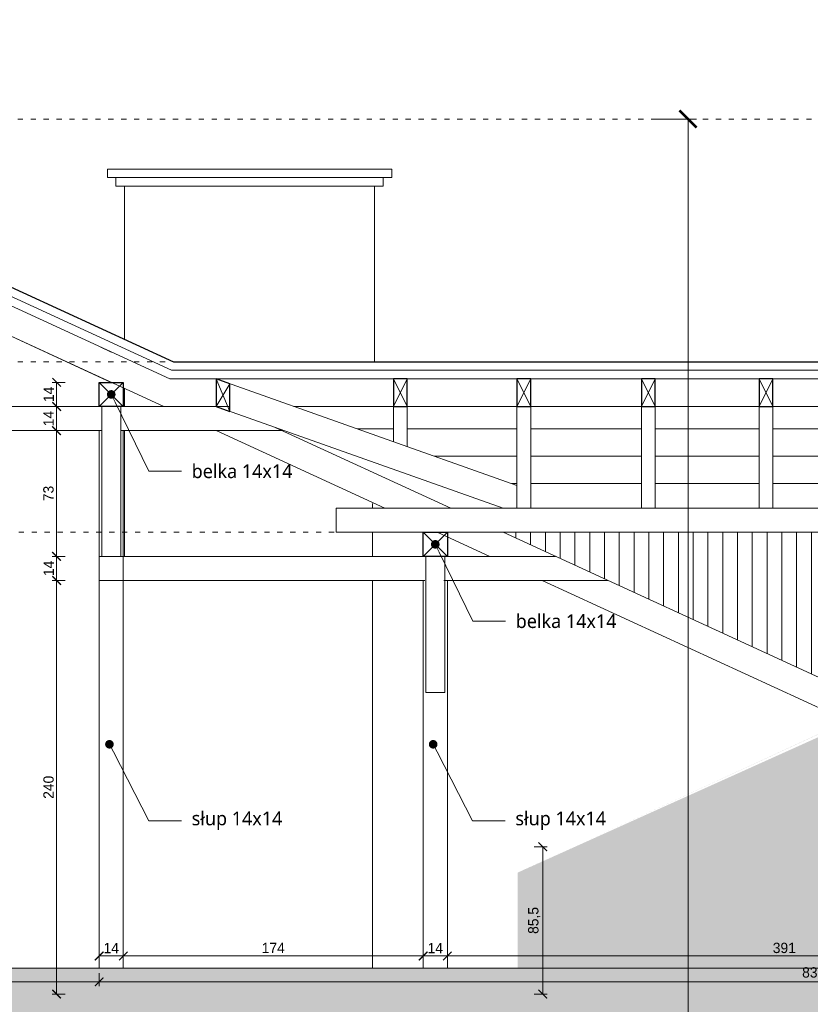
# Model space of a CAD drawing. Header units: millimetres. Extents: x -221 to 149158, y -114258 to 0.
# Tile 55 of 219: x 78537 to 78996, y -45024 to -44452. Entities that reach past the tile are written whole.
import ezdxf
from ezdxf import colors
from ezdxf.entities.mleader import LeaderData, LeaderLine
from ezdxf.enums import TextEntityAlignment as Align
from ezdxf.math import Vec2, Vec3

# ---------------------------------------------------------------- set-up
doc = ezdxf.new("R2010")
doc.units = ezdxf.units.MM
doc.linetypes.add('ACAD_ISO03W100', pattern=[30, 12, -18])
doc.layers.get('0').update_dxf_attribs({"lineweight": 0})
doc.layers.add('A-przekrycieram.ART', color=7, linetype='Continuous', lineweight=0, true_color=0xffffff)
for name, color, linetype, lineweight in [('opis..KF', 250, 'Continuous', 15), ('wymiar..KF', 12, 'Continuous', 5), ('wypełnienie istn..KF', 250, 'Continuous', 0), ('ściana pro..KF', 222, 'Continuous', 30), ('ściany ist..KF', 61, 'Continuous', 5)]:
    doc.layers.add(name, color=color, linetype=linetype, lineweight=lineweight)
doc.styles.add('ARCH', font='segoeuil.ttf')
doc.styles.add('kamil', font='GOTHIC.TTF')
doc.dimstyles.new('100..KF', dxfattribs={"dimtxt": 12, "dimasz": 10, "dimexe": 5, "dimexo": 5, "dimgap": 3, "dimtad": 1, "dimdec": 1, "dimrnd": 0.5, "dimtxsty": 'kamil', "dimblk": 'ARCHTICK', "dimcen": 0, "dimclrd": 256, "dimclre": 256, "dimclrt": 256, "dimadec": 0, "dimazin": 0, "dimtfac": 1, "dimtdec": 1, "dimtofl": 0, "dimtmove": 0, "dimatfit": 3, "dimfxl": 10, "dimfxlon": 1, "dimlwd": 0, "dimlwe": 0, "dimarcsym": 0})
doc.dimstyles.new('50..KF', dxfattribs={"dimscale": 0.5, "dimtxt": 12, "dimasz": 10, "dimexe": 5, "dimexo": 5, "dimgap": 3, "dimtad": 1, "dimdec": 1, "dimrnd": 0.5, "dimtxsty": 'kamil', "dimblk": 'ARCHTICK', "dimcen": 0, "dimclrd": 256, "dimclre": 256, "dimclrt": 256, "dimadec": 0, "dimazin": 0, "dimtfac": 1, "dimtdec": 1, "dimtofl": 0, "dimtmove": 0, "dimatfit": 3, "dimfxl": 10, "dimfxlon": 1, "dimlwd": 0, "dimlwe": 0, "dimarcsym": 0})

# ---------------------------------------------------------------- blocks, each defined once
blk = doc.blocks.new('*U1062')
at = {"layer": 'opis..KF', "linetype": 'ACAD_ISO03W100', "ltscale": 0.5}
blk.add_lwpolyline([(0, 0), (4171.9, 0)], dxfattribs=at)
at = {"layer": 'opis..KF', "style": 'ARCH'}
for tag, p in [('±2', (10, 26)), ('±22', (4181.9, 26))]:
    blk.add_attdef(tag, text='', height=12, dxfattribs=at).set_placement(p, align=Align.MIDDLE_CENTER)
blk = doc.blocks.new('_Dot')
at = {"color": 0, "linetype": 'ByBlock', "lineweight": -2}
blk.add_line((-0.5, 0), (-1, 0), dxfattribs=at)
at = {"color": 0, "linetype": 'ByBlock', "const_width": 0.5}
blk.add_lwpolyline([(-0.25, 0, 1), (0.25, 0, 1)], format="xyb", close=True, dxfattribs=at)
blk = doc.blocks.new('_ArchTick')
at = {"color": 0, "linetype": 'ByBlock', "const_width": 0.15}
blk.add_lwpolyline([(-0.5, -0.5), (0.5, 0.5)], dxfattribs=at)
blk = doc.blocks.new('*D1205')
at = {"layer": 'Defpoints', "color": 0, "transparency": 16777216}
for p in [(77463.96, -45002.8), (79217.97, -45010.69), (79217.97, -45017.8)]:
    blk.add_point(p, dxfattribs=at)
at = {"layer": 'wymiar..KF', "linetype": 'Continuous', "lineweight": 0, "transparency": 16777216}
for p, q in [((77463.96, -45005.69), (77463.96, -45013.19)), ((79217.97, -45015.3), (79217.97, -45008.19)), ((77463.96, -45010.69), (79217.97, -45010.69))]:
    blk.add_line(p, q, dxfattribs=at)
at = {"layer": 'wymiar..KF', "lineweight": 0, "transparency": 16777216, "xscale": 5, "yscale": 5, "zscale": 5, "rotation": 180}
blk.add_blockref('_ArchTick', (77463.96, -45010.69), dxfattribs=at)
at = {"layer": 'wymiar..KF', "lineweight": 0, "transparency": 16777216, "xscale": 5, "yscale": 5, "zscale": 5}
blk.add_blockref('_ArchTick', (79217.97, -45010.69), dxfattribs=at)
at = {"layer": 'wymiar..KF', "transparency": 16777216, "insert": (78340.97, -45006.04), "char_height": 6, "attachment_point": 5, "style": 'kamil'}
blk.add_mtext('1754', dxfattribs=at)
blk = doc.blocks.new('*D1206')
at = {"layer": 'Defpoints', "color": 0, "linetype": 'ByBlock', "transparency": 16777216}
for p in [(78582.96, -45002.79), (78582.96, -45010.69), (79418.71, -45017.79)]:
    blk.add_point(p, dxfattribs=at)
at = {"layer": 'wymiar..KF', "linetype": 'Continuous', "lineweight": 0, "transparency": 16777216}
for p, q in [((78582.96, -45005.69), (78582.96, -45013.19)), ((79418.71, -45015.29), (79418.71, -45008.19)), ((79418.71, -45010.69), (78582.96, -45010.69))]:
    blk.add_line(p, q, dxfattribs=at)
at = {"layer": 'wymiar..KF', "linetype": 'ByBlock', "lineweight": 0, "transparency": 16777216, "xscale": 5, "yscale": 5, "zscale": 5, "rotation": 180}
blk.add_blockref('_ArchTick', (78582.96, -45010.69), dxfattribs=at)
at = {"layer": 'wymiar..KF', "linetype": 'ByBlock', "lineweight": 0, "transparency": 16777216, "xscale": 5, "yscale": 5, "zscale": 5}
blk.add_blockref('_ArchTick', (79418.71, -45010.69), dxfattribs=at)
at = {"layer": 'wymiar..KF', "linetype": 'ByBlock', "transparency": 16777216, "insert": (79000.84, -45005.77), "char_height": 6, "attachment_point": 5, "style": 'kamil'}
blk.add_mtext('835,5', dxfattribs=at)
blk = doc.blocks.new('*D1207')
at = {"layer": 'Defpoints', "color": 0, "linetype": 'ByBlock', "transparency": 16777216}
for p in [(78596.96, -44995.69), (78582.96, -45002.79), (78596.96, -45002.79)]:
    blk.add_point(p, dxfattribs=at)
at = {"layer": 'wymiar..KF', "linetype": 'Continuous', "lineweight": 0, "transparency": 16777216}
for p, q in [((78582.96, -45000.29), (78582.96, -44993.19)), ((78596.96, -45000.29), (78596.96, -44993.19)), ((78582.96, -44995.69), (78596.96, -44995.69))]:
    blk.add_line(p, q, dxfattribs=at)
at = {"layer": 'wymiar..KF', "linetype": 'ByBlock', "lineweight": 0, "transparency": 16777216, "xscale": 5, "yscale": 5, "zscale": 5, "rotation": 180}
blk.add_blockref('_ArchTick', (78582.96, -44995.69), dxfattribs=at)
at = {"layer": 'wymiar..KF', "linetype": 'ByBlock', "lineweight": 0, "transparency": 16777216, "xscale": 5, "yscale": 5, "zscale": 5}
blk.add_blockref('_ArchTick', (78596.96, -44995.69), dxfattribs=at)
at = {"layer": 'wymiar..KF', "linetype": 'ByBlock', "transparency": 16777216, "insert": (78589.96, -44991.12), "char_height": 6, "attachment_point": 5, "style": 'kamil'}
blk.add_mtext('14', dxfattribs=at)
blk = doc.blocks.new('*D1208')
at = {"layer": 'Defpoints', "color": 0, "linetype": 'ByBlock', "transparency": 16777216}
for p in [(78770.96, -44995.69), (78596.96, -45002.79), (78770.96, -45002.79)]:
    blk.add_point(p, dxfattribs=at)
at = {"layer": 'wymiar..KF', "linetype": 'Continuous', "lineweight": 0, "transparency": 16777216}
for p, q in [((78596.96, -45000.29), (78596.96, -44993.19)), ((78770.96, -45000.29), (78770.96, -44993.19)), ((78596.96, -44995.69), (78770.96, -44995.69))]:
    blk.add_line(p, q, dxfattribs=at)
at = {"layer": 'wymiar..KF', "linetype": 'ByBlock', "lineweight": 0, "transparency": 16777216, "xscale": 5, "yscale": 5, "zscale": 5, "rotation": 180}
blk.add_blockref('_ArchTick', (78596.96, -44995.69), dxfattribs=at)
at = {"layer": 'wymiar..KF', "linetype": 'ByBlock', "lineweight": 0, "transparency": 16777216, "xscale": 5, "yscale": 5, "zscale": 5}
blk.add_blockref('_ArchTick', (78770.96, -44995.69), dxfattribs=at)
at = {"layer": 'wymiar..KF', "linetype": 'ByBlock', "transparency": 16777216, "insert": (78683.96, -44991.04), "char_height": 6, "attachment_point": 5, "style": 'kamil'}
blk.add_mtext('174', dxfattribs=at)
blk = doc.blocks.new('*D1209')
at = {"layer": 'Defpoints', "color": 0, "linetype": 'ByBlock', "transparency": 16777216}
for p in [(78784.96, -44995.69), (78770.96, -45002.79), (78784.96, -45002.79)]:
    blk.add_point(p, dxfattribs=at)
at = {"layer": 'wymiar..KF', "linetype": 'Continuous', "lineweight": 0, "transparency": 16777216}
for p, q in [((78770.96, -45000.29), (78770.96, -44993.19)), ((78784.96, -45000.29), (78784.96, -44993.19)), ((78770.96, -44995.69), (78784.96, -44995.69))]:
    blk.add_line(p, q, dxfattribs=at)
at = {"layer": 'wymiar..KF', "linetype": 'ByBlock', "lineweight": 0, "transparency": 16777216, "xscale": 5, "yscale": 5, "zscale": 5, "rotation": 180}
blk.add_blockref('_ArchTick', (78770.96, -44995.69), dxfattribs=at)
at = {"layer": 'wymiar..KF', "linetype": 'ByBlock', "lineweight": 0, "transparency": 16777216, "xscale": 5, "yscale": 5, "zscale": 5}
blk.add_blockref('_ArchTick', (78784.96, -44995.69), dxfattribs=at)
at = {"layer": 'wymiar..KF', "linetype": 'ByBlock', "transparency": 16777216, "insert": (78777.96, -44991.12), "char_height": 6, "attachment_point": 5, "style": 'kamil'}
blk.add_mtext('14', dxfattribs=at)
blk = doc.blocks.new('*D1210')
at = {"layer": 'Defpoints', "color": 0, "linetype": 'ByBlock', "transparency": 16777216}
for p in [(79175.96, -44995.69), (78784.96, -45002.79), (79175.96, -45002.79)]:
    blk.add_point(p, dxfattribs=at)
at = {"layer": 'wymiar..KF', "linetype": 'Continuous', "lineweight": 0, "transparency": 16777216}
for p, q in [((78784.96, -45000.29), (78784.96, -44993.19)), ((79175.96, -45000.29), (79175.96, -44993.19)), ((78784.96, -44995.69), (79175.96, -44995.69))]:
    blk.add_line(p, q, dxfattribs=at)
at = {"layer": 'wymiar..KF', "linetype": 'ByBlock', "lineweight": 0, "transparency": 16777216, "xscale": 5, "yscale": 5, "zscale": 5, "rotation": 180}
blk.add_blockref('_ArchTick', (78784.96, -44995.69), dxfattribs=at)
at = {"layer": 'wymiar..KF', "linetype": 'ByBlock', "lineweight": 0, "transparency": 16777216, "xscale": 5, "yscale": 5, "zscale": 5}
blk.add_blockref('_ArchTick', (79175.96, -44995.69), dxfattribs=at)
at = {"layer": 'wymiar..KF', "linetype": 'ByBlock', "transparency": 16777216, "insert": (78980.46, -44991.04), "char_height": 6, "attachment_point": 5, "style": 'kamil'}
blk.add_mtext('391', dxfattribs=at)
blk = doc.blocks.new('*D1216')
at = {"layer": 'Defpoints', "color": 0, "linetype": 'ByBlock', "transparency": 16777216}
for p in [(77463.96, -44932.33), (78840.31, -44932.33), (78825.71, -45017.8)]:
    blk.add_point(p, dxfattribs=at)
at = {"layer": 'wymiar..KF', "linetype": 'Continuous', "lineweight": 0, "transparency": 16777216}
for p, q in [((78835.31, -44932.33), (78842.81, -44932.33)), ((78840.31, -45017.8), (78840.31, -44932.33)), ((78835.31, -45017.8), (78842.81, -45017.8))]:
    blk.add_line(p, q, dxfattribs=at)
at = {"layer": 'wymiar..KF', "linetype": 'ByBlock', "lineweight": 0, "transparency": 16777216, "xscale": 5, "yscale": 5, "zscale": 5}
for p, rotation in [((78840.31, -44932.33), 90), ((78840.31, -45017.8), 270)]:
    blk.add_blockref('_ArchTick', p, dxfattribs=dict(at, rotation=rotation))
at = {"layer": 'wymiar..KF', "linetype": 'ByBlock', "transparency": 16777216, "insert": (78835.39, -44975.07), "char_height": 6, "attachment_point": 5, "rotation": 90, "style": 'kamil'}
blk.add_mtext('85,5', dxfattribs=at)
blk = doc.blocks.new('*D1217')
at = {"layer": 'Defpoints', "color": 0, "transparency": 16777216}
for p in [(78558.27, -44777.79), (78582.96, -44777.79), (79944.71, -45017.79)]:
    blk.add_point(p, dxfattribs=at)
at = {"layer": 'wymiar..KF', "linetype": 'Continuous', "lineweight": 0, "transparency": 16777216}
for p, q in [((78563.27, -44777.79), (78555.77, -44777.79)), ((78558.27, -45017.79), (78558.27, -44777.79)), ((78563.27, -45017.79), (78555.77, -45017.79))]:
    blk.add_line(p, q, dxfattribs=at)
at = {"layer": 'wymiar..KF', "lineweight": 0, "transparency": 16777216, "xscale": 5, "yscale": 5, "zscale": 5}
for p, rotation in [((78558.27, -44777.79), 90), ((78558.27, -45017.79), 270)]:
    blk.add_blockref('_ArchTick', p, dxfattribs=dict(at, rotation=rotation))
at = {"layer": 'wymiar..KF', "transparency": 16777216, "insert": (78553.62, -44897.79), "char_height": 6, "attachment_point": 5, "rotation": 90, "style": 'kamil'}
blk.add_mtext('240', dxfattribs=at)
blk = doc.blocks.new('*D1218')
at = {"layer": 'Defpoints', "color": 0, "linetype": 'ByBlock', "transparency": 16777216}
for p in [(78558.27, -44763.79), (78582.96, -44763.79), (78582.96, -44777.79)]:
    blk.add_point(p, dxfattribs=at)
at = {"layer": 'wymiar..KF', "linetype": 'Continuous', "lineweight": 0, "transparency": 16777216}
for p, q in [((78563.27, -44763.79), (78555.77, -44763.79)), ((78558.27, -44777.79), (78558.27, -44763.79)), ((78563.27, -44777.79), (78555.77, -44777.79))]:
    blk.add_line(p, q, dxfattribs=at)
at = {"layer": 'wymiar..KF', "linetype": 'ByBlock', "lineweight": 0, "transparency": 16777216, "xscale": 5, "yscale": 5, "zscale": 5}
for p, rotation in [((78558.27, -44763.79), 90), ((78558.27, -44777.79), 270)]:
    blk.add_blockref('_ArchTick', p, dxfattribs=dict(at, rotation=rotation))
at = {"layer": 'wymiar..KF', "linetype": 'ByBlock', "transparency": 16777216, "insert": (78553.7, -44770.79), "char_height": 6, "attachment_point": 5, "rotation": 90, "style": 'kamil'}
blk.add_mtext('14', dxfattribs=at)
blk = doc.blocks.new('*D1219')
at = {"layer": 'Defpoints', "color": 0, "linetype": 'ByBlock', "transparency": 16777216}
for p in [(78558.2, -44690.79), (78582.89, -44690.79), (78582.96, -44763.79)]:
    blk.add_point(p, dxfattribs=at)
at = {"layer": 'wymiar..KF', "linetype": 'Continuous', "lineweight": 0, "transparency": 16777216}
for p, q in [((78563.2, -44690.79), (78555.7, -44690.79)), ((78558.2, -44763.79), (78558.2, -44690.79)), ((78563.2, -44763.79), (78555.7, -44763.79))]:
    blk.add_line(p, q, dxfattribs=at)
at = {"layer": 'wymiar..KF', "linetype": 'ByBlock', "lineweight": 0, "transparency": 16777216, "xscale": 5, "yscale": 5, "zscale": 5}
for p, rotation in [((78558.2, -44690.79), 90), ((78558.2, -44763.79), 270)]:
    blk.add_blockref('_ArchTick', p, dxfattribs=dict(at, rotation=rotation))
at = {"layer": 'wymiar..KF', "linetype": 'ByBlock', "transparency": 16777216, "insert": (78553.55, -44727.29), "char_height": 6, "attachment_point": 5, "rotation": 90, "style": 'kamil'}
blk.add_mtext('73', dxfattribs=at)
blk = doc.blocks.new('*D1220')
at = {"layer": 'Defpoints', "color": 0, "linetype": 'ByBlock', "transparency": 16777216}
for p in [(78558.2, -44676.79), (78582.96, -44676.79), (78582.89, -44690.79)]:
    blk.add_point(p, dxfattribs=at)
at = {"layer": 'wymiar..KF', "linetype": 'Continuous', "lineweight": 0, "transparency": 16777216}
for p, q in [((78563.2, -44676.79), (78555.7, -44676.79)), ((78558.2, -44690.79), (78558.2, -44676.79)), ((78563.2, -44690.79), (78555.7, -44690.79))]:
    blk.add_line(p, q, dxfattribs=at)
at = {"layer": 'wymiar..KF', "linetype": 'ByBlock', "lineweight": 0, "transparency": 16777216, "xscale": 5, "yscale": 5, "zscale": 5}
for p, rotation in [((78558.2, -44676.79), 90), ((78558.2, -44690.79), 270)]:
    blk.add_blockref('_ArchTick', p, dxfattribs=dict(at, rotation=rotation))
at = {"layer": 'wymiar..KF', "linetype": 'ByBlock', "transparency": 16777216, "insert": (78553.63, -44683.79), "char_height": 6, "attachment_point": 5, "rotation": 90, "style": 'kamil'}
blk.add_mtext('14', dxfattribs=at)
blk = doc.blocks.new('*D1221')
at = {"layer": 'Defpoints', "color": 0, "linetype": 'ByBlock', "transparency": 16777216}
for p in [(78558.27, -44662.79), (78582.96, -44662.79), (78582.96, -44676.79)]:
    blk.add_point(p, dxfattribs=at)
at = {"layer": 'wymiar..KF', "linetype": 'Continuous', "lineweight": 0, "transparency": 16777216}
for p, q in [((78563.27, -44662.79), (78555.77, -44662.79)), ((78558.27, -44676.79), (78558.27, -44662.79)), ((78563.27, -44676.79), (78555.77, -44676.79))]:
    blk.add_line(p, q, dxfattribs=at)
at = {"layer": 'wymiar..KF', "linetype": 'ByBlock', "lineweight": 0, "transparency": 16777216, "xscale": 5, "yscale": 5, "zscale": 5}
for p, rotation in [((78558.27, -44662.79), 90), ((78558.27, -44676.79), 270)]:
    blk.add_blockref('_ArchTick', p, dxfattribs=dict(at, rotation=rotation))
at = {"layer": 'wymiar..KF', "linetype": 'ByBlock', "transparency": 16777216, "insert": (78553.7, -44669.79), "char_height": 6, "attachment_point": 5, "rotation": 90, "style": 'kamil'}
blk.add_mtext('14', dxfattribs=at)
blk = doc.blocks.new('*U1697')
at = {"layer": 'A-przekrycieram.ART'}
h = blk.add_hatch(color=256, dxfattribs=at)
h.dxf.hatch_style = 1
h.paths.add_polyline_path([(0, 2970), (4200, 2970), (4200, 0), (0, 0)])
h.paths.add_polyline_path([(200, 2870), (4100, 2870), (4100, 100), (200, 100)], flags=16)
blk = doc.blocks.new('*D1227')
at = {"layer": 'Defpoints', "color": 0, "transparency": 16777216}
for p in [(77478.56, -45017.8), (78825.71, -45017.8), (77463.96, -45043.02)]:
    blk.add_point(p, dxfattribs=at)
at = {"layer": 'wymiar..KF', "linetype": 'Continuous', "lineweight": 0, "transparency": 16777216}
for p, q in [((77483.56, -45017.8), (77476.06, -45017.8)), ((77478.56, -45043.02), (77478.56, -45017.8)), ((77473.56, -45043.02), (77481.06, -45043.02))]:
    blk.add_line(p, q, dxfattribs=at)
at = {"layer": 'wymiar..KF', "lineweight": 0, "transparency": 16777216, "xscale": 5, "yscale": 5, "zscale": 5}
for p, rotation in [((77478.56, -45017.8), 90), ((77478.56, -45043.02), 270)]:
    blk.add_blockref('_ArchTick', p, dxfattribs=dict(at, rotation=rotation))
at = {"layer": 'wymiar..KF', "transparency": 16777216, "insert": (77473.91, -45030.41), "char_height": 6, "attachment_point": 5, "rotation": 90, "style": 'kamil'}
blk.add_mtext('25', dxfattribs=at)
blk = doc.blocks.new('*D1663')
at = {"layer": 'Defpoints', "color": 0, "linetype": 'ByBlock', "transparency": 16777216}
for p in [(78319.96, -44509.96), (78924.6, -44509.96), (78806, -45741.79)]:
    blk.add_point(p, dxfattribs=at)
at = {"layer": 'ściana pro..KF', "linetype": 'Continuous', "lineweight": 0, "transparency": 16777216}
for p, q in [((78904.6, -44509.96), (78929.6, -44509.96)), ((78924.6, -45741.79), (78924.6, -44509.96)), ((78904.6, -45741.79), (78929.6, -45741.79))]:
    blk.add_line(p, q, dxfattribs=at)
at = {"layer": 'ściana pro..KF', "linetype": 'ByBlock', "lineweight": 0, "transparency": 16777216, "xscale": 10, "yscale": 10, "zscale": 10}
for p, rotation in [((78924.6, -44509.96), 90), ((78924.6, -45741.79), 270)]:
    blk.add_blockref('_ArchTick', p, dxfattribs=dict(at, rotation=rotation))
at = {"layer": 'ściana pro..KF', "linetype": 'ByBlock', "transparency": 16777216, "insert": (78915.3, -45125.88), "char_height": 12, "attachment_point": 5, "rotation": 90, "style": 'kamil'}
blk.add_mtext('1232', dxfattribs=at)

msp = doc.modelspace()

# ---------------------------------------------------------------- hatches: boundary and pattern name
at = {"linetype": 'ByBlock', "lineweight": 9}
h = msp.add_hatch(dxfattribs=at)
h.set_pattern_fill('ANSI31', color=9, scale=5, angle=135)
h.set_pattern_definition([(180, (-1361.749, 45.917), (-2e-15, -15.875), [])])
h.paths.add_polyline_path([(77474.84, -44735.79), (77529.49, -44735.79), (77529.49, -44676.79), (77474.84, -44676.79)])
h.paths.add_polyline_path([(77537.49, -44735.79), (77597.76, -44735.79), (77597.76, -44676.79), (77537.49, -44676.79)])
h.paths.add_polyline_path([(77605.76, -44735.79), (77666.03, -44735.79), (77666.03, -44676.79), (77605.76, -44676.79)])
h.paths.add_polyline_path([(77674.03, -44735.79), (77734.3, -44735.79), (77734.3, -44676.79), (77674.03, -44676.79)])
h.paths.add_polyline_path([(77742.3, -44735.79), (77806.58, -44735.79), (77806.58, -44676.79), (77742.3, -44676.79)])
h.paths.add_polyline_path([(77814.58, -44676.79), (77814.58, -44722.62), (77878.85, -44699.85), (77879.26, -44676.79)])
h.paths.add_polyline_path([(77886.85, -44676.79), (77886.85, -44697.02), (77943.94, -44676.79)])
h.paths.add_polyline_path([(78695.99, -44676.79), (78753.72, -44676.79), (78753.72, -44697.24)])
h.paths.add_polyline_path([(78761.72, -44676.79), (78825.35, -44676.79), (78825.35, -44722.62), (78761.72, -44700.08)])
h.paths.add_polyline_path([(79110.44, -44735.79), (79165.09, -44735.79), (79165.09, -44676.79), (79110.44, -44676.79)])
h.paths.add_polyline_path([(79042.17, -44735.79), (79102.44, -44735.79), (79102.44, -44676.79), (79042.17, -44676.79)])
h.paths.add_polyline_path([(78973.89, -44735.79), (79034.17, -44735.79), (79034.17, -44676.79), (78973.89, -44676.79)])
h.paths.add_polyline_path([(78905.62, -44735.79), (78965.89, -44735.79), (78965.89, -44676.79), (78905.62, -44676.79)])
h.paths.add_polyline_path([(78833.35, -44735.79), (78897.62, -44735.79), (78897.62, -44676.79), (78833.35, -44676.79)])
h = msp.add_hatch(dxfattribs=at)
h.set_pattern_fill('ANSI31', color=9, scale=2.7, angle=45)
h.set_pattern_definition([(90, (-54254.783, 5920.443), (-8.5725, 0), [])])
h.paths.add_polyline_path([(79174.71, -44767.79), (79174.71, -44749.79), (78817.37, -44749.79), (78871.75, -44774.81), (79174.71, -44914.18)])
at = {"layer": 'wymiar..KF', "linetype": 'ByBlock', "true_color": 0xe8e8e8}
h = msp.add_hatch(dxfattribs=at)
h.set_pattern_fill('AR-B816', color=254, scale=0.06)
h.set_pattern_definition([(0, (0, 30.917), (0, 12.192), []), (90, (0, 30.917), (-12.192, 12.192), [12.192, -12.192])])
h.paths.add_polyline_path([(79204.7, -44792.79), (79204.7, -45017.79), (79216.71, -45017.79), (79216.71, -44792.79)], flags=17)
h.paths.add_polyline_path([(79204.7, -44773.02), (79204.7, -44778.79), (79216.71, -44778.79), (79216.71, -44767.5)], flags=17)
h.paths.add_polyline_path([(79230.71, -44792.79), (79230.71, -45017.79), (79311.7, -45017.79), (79311.7, -44792.79)], flags=17)
h.paths.add_polyline_path([(79388.7, -44778.79), (79404.71, -44778.79), (79404.71, -44705.79), (79388.7, -44705.79)], flags=17)
h.paths.add_polyline_path([(79388.7, -45017.79), (79404.71, -45017.79), (79404.71, -44792.79), (79388.7, -44792.79)], flags=17)
h.paths.add_polyline_path([(79461.7, -44705.79), (79461.7, -45017.79), (79944.71, -45017.79), (79944.64, -44705.79), (79697.53, -44705.79), (79697.31, -44821.73), (79711.02, -44824.35), (79717.92, -44826.29), (79727.04, -44829.52), (79736.46, -44833.74), (79742.67, -44837.06), (79748.91, -44840.87), (79755.85, -44845.73), (79763.17, -44851.68), (79767.84, -44855.99), (79767.84, -44855.99), (79774.13, -44862.57), (79779.08, -44868.51), (79785.05, -44876.79), (79790.9, -44886.62), (79794.12, -44893.06), (79796.53, -44898.62), (79799.75, -44907.5), (79801.89, -44914.96), (79802.97, -44919.6), (79804.05, -44925.38), (79804.88, -44931.31), (79805.47, -44938), (79805.7, -44945.45), (79555.7, -44945.79), (79556.34, -44933.04), (79560.19, -44912.44), (79563.21, -44902.96), (79568.35, -44890.83), (79575.48, -44878.14), (79581.57, -44869.48), (79586.41, -44863.56), (79592.11, -44857.44), (79599.8, -44850.33), (79603.94, -44846.97), (79612.57, -44840.82), (79621.89, -44835.32), (79629.38, -44831.64), (79638.84, -44827.84), (79648.71, -44824.78), (79655.63, -44823.16), (79664.27, -44821.7), (79670.33, -44821.05), (79676.61, -44820.69), (79685.69, -44820.72), (79693.24, -44821.25), (79697.31, -44821.26), (79697.31, -44705.79)], flags=17)
h.paths.add_polyline_path([(80103.2, -45017.79), (80132.71, -45017.79), (80132.71, -44792.79), (80103.2, -44792.79)])
h.paths.add_polyline_path([(80103.2, -44778.79), (80132.71, -44778.79), (80132.71, -44764.8), (80103.2, -44764.79)])
h.paths.add_polyline_path([(80146.71, -44767.5), (80146.71, -44778.79), (80171.26, -44778.79)])
h.paths.add_polyline_path([(80146.71, -45017.79), (80536.47, -45017.79), (80537.72, -45017.79), (80537.71, -44947.37), (80201.7, -44792.79), (80146.71, -44792.79)])
edge = h.paths.add_edge_path()
edge.add_line((78825.72, -44947.36), (78825.71, -45017.8))
edge.add_line((78825.71, -45017.8), (79092.7, -45017.8))
edge.add_line((79092.7, -45017.8), (79092.7, -44824.54))
edge.add_line((79092.7, -44824.54), (78825.71, -44947.33))
edge.add_line((79230.71, -44764.79), (79230.71, -44778.79))
edge.add_line((79230.71, -44778.79), (79311.7, -44778.79))
edge.add_line((79311.7, -44778.79), (79312.72, -44725.36))
edge.add_line((79312.72, -44725.36), (79255.97, -44750.79))
edge.add_line((79255.97, -44750.79), (79281.23, -44750.79))
edge.add_line((79281.23, -44750.79), (79281.23, -44764.79))
edge.add_line((79281.23, -44764.79), (79230.71, -44764.8))
edge.add_line((79461.7, -44654.79), (79461.7, -44691.79))
edge.add_line((79461.7, -44691.79), (79944.71, -44691.79))
edge.add_line((79944.71, -44691.79), (79944.71, -44677.79))
edge.add_line((79944.71, -44677.79), (79951.71, -44677.79))
edge.add_line((79951.71, -44677.79), (79682.34, -44553.87))
edge.add_line((79682.34, -44553.87), (79461.7, -44654.22))
at = {"layer": 'wypełnienie istn..KF', "true_color": 0xc8c8c8}
h = msp.add_hatch(color=9, dxfattribs=at)
h.dxf.hatch_style = 1
h.paths.add_polyline_path([(77457.27, -44917.8), (77417.96, -44917.79), (77417.96, -44950.88)])
h.paths.add_polyline_path([(77463.96, -44917.8), (77457.27, -44917.8), (77417.96, -44950.88), (77417.96, -45017.79), (77463.96, -45002.79)])
h.paths.add_polyline_path([(79221.96, -45012.79), (79221.96, -44968.53), (79220.71, -44967.95), (79175.96, -44947.37), (79175.96, -45002.79), (77836.96, -45002.79), (77463.96, -45002.79), (77417.96, -45017.79), (77417.96, -45138.79), (77463.96, -45138.79), (77463.96, -45043.02), (78033.96, -45043.02), (78033.96, -45373.79), (77463.96, -45373.79), (77463.96, -45288.79), (77417.96, -45288.79), (77417.96, -45381.79), (77417.96, -45506.79), (77463.96, -45506.79), (77463.96, -45411.69), (78033.96, -45411.69), (78033.96, -45741.79), (77463.96, -45741.79), (77463.96, -45656.79), (77417.96, -45656.79), (77417.96, -45941.79), (77464.32, -45941.79), (77463.96, -45781.79), (78033.96, -45781.79), (78033.96, -45941.79), (78063.96, -45941.79), (78063.96, -45781.79), (78575.96, -45781.79), (78575.96, -45941.79), (78605.96, -45941.79), (78605.96, -45781.79), (79175.96, -45781.79), (79175.96, -45941.79), (79221.96, -45941.79), (79221.96, -45656.79), (79206.96, -45656.79), (79199.03, -45656.79), (79199.03, -45656.79), (79175.96, -45656.79), (79175.96, -45741.79), (78605.96, -45741.79), (78605.96, -45411.69), (79175.96, -45411.69), (79175.96, -45506.79), (79221.96, -45506.79), (79221.96, -45381.79), (79221.96, -45288.79), (79175.96, -45288.79), (79175.96, -45373.79), (78605.96, -45373.79), (78605.96, -45043.02), (79175.96, -45043.02), (79175.96, -45138.79), (79221.96, -45138.79)])
h.paths.add_polyline_path([(78063.96, -45043.02), (78575.96, -45043.02), (78575.96, -45373.79), (78063.96, -45373.79)], flags=16)
h.paths.add_polyline_path([(78063.96, -45411.69), (78575.96, -45411.69), (78575.96, -45741.79), (78063.96, -45741.79)], flags=16)
h.paths.add_polyline_path([(78076.14, -45506.79), (78270.48, -45506.79), (78270.48, -45711.79), (78281.06, -45711.79), (78281.06, -45726.79), (78281.06, -45741.79), (78063.96, -45741.79), (78063.96, -45726.79), (78063.96, -45711.79), (78076.14, -45711.79)], flags=0)
h.paths.add_polyline_path([(78079.14, -45509.79), (78173.31, -45509.79), (78267.48, -45509.79), (78267.48, -45708.79), (78173.31, -45708.79), (78079.14, -45708.79)], flags=0)
h.paths.add_polyline_path([(78079.14, -45509.79), (78267.48, -45509.79), (78267.48, -45708.79), (78079.14, -45708.79)], flags=0)
h.paths.add_polyline_path([(78082.14, -45512.79), (78170.31, -45512.79), (78170.31, -45705.79), (78082.14, -45705.79)], flags=0)
h.paths.add_polyline_path([(78176.31, -45512.79), (78264.48, -45512.79), (78264.48, -45705.79), (78176.31, -45705.79)], flags=0)
h.paths.add_polyline_path([(78393.86, -45511.79), (78543.86, -45511.79), (78543.86, -45661.79), (78393.86, -45661.79)], flags=0)
h.paths.add_polyline_path([(78396.86, -45514.79), (78540.86, -45514.79), (78540.86, -45658.79), (78396.86, -45658.79)], flags=0)
h.paths.add_polyline_path([(78399.86, -45517.79), (78537.86, -45517.79), (78537.86, -45655.79), (78399.86, -45655.79)], flags=0)

# ---------------------------------------------------------------- linework, layer by layer
at = {"color": 18, "linetype": 'ByBlock', "true_color": 0x000000}
for p, q in [((78582.96, -44662.79), (78596.96, -44676.79)), ((78582.96, -44676.79), (78596.96, -44662.79)), ((78770.96, -44749.79), (78784.96, -44763.79)), ((78770.96, -44763.79), (78784.96, -44749.79))]:
    msp.add_line(p, q, dxfattribs=at)
for points in [[(78650.83, -44660.79), (78658.83, -44679.62)], [(78761.72, -44660.79), (78753.72, -44676.79)], [(78753.72, -44660.79), (78761.72, -44676.79)], [(78833.35, -44660.79), (78825.35, -44676.79)], [(78825.35, -44660.79), (78833.35, -44676.79)], [(78905.62, -44660.79), (78897.62, -44676.79)], [(78897.62, -44660.79), (78905.62, -44676.79)], [(78973.89, -44660.79), (78965.89, -44676.79)], [(78965.89, -44660.79), (78973.89, -44676.79)], [(78658.83, -44663.62), (78650.83, -44676.79)], [(78584.46, -44676.79), (78584.46, -44763.79), (78595.46, -44763.79), (78595.46, -44676.79)], [(78772.46, -44763.79), (78772.46, -44842.79), (78783.46, -44842.79), (78783.46, -44763.79)]]:
    msp.add_lwpolyline(points, dxfattribs=at)
at = {"layer": 'ściana pro..KF', "lineweight": 9}
for p, q in [((78620.4, -44676.79), (78321.22, -44539.16)), ((78589.96, -44662.79), (78321.22, -44539.16)), ((78589.96, -44645.18), (78583.06, -44642)), ((78583.96, -44676.79), (78303.93, -44676.79)), ((78786.93, -44735.79), (78685, -44688.9)), ((78584.46, -44690.79), (78308.69, -44690.79)), ((78582.96, -45002.79), (78582.96, -44690.79)), ((78689.11, -44690.79), (78595.46, -44690.79)), ((78596.96, -45002.79), (78596.96, -44690.79)), ((78748.65, -44735.79), (78650.83, -44690.79)), ((78809.52, -44763.79), (78779.08, -44749.79)), ((79174.71, -44914.18), (78817.37, -44749.79)), ((78582.96, -44763.79), (78847.8, -44763.79)), ((78582.96, -44777.79), (78771.96, -44777.79)), ((78770.96, -45002.79), (78770.96, -44777.79)), ((78782.96, -44777.79), (78878.23, -44777.79)), ((78784.96, -45002.79), (78784.96, -44777.79)), ((79174.71, -44931.79), (78839.95, -44777.79))]:
    msp.add_line(p, q, dxfattribs=at)
at = {"layer": 'ściana pro..KF'}
for points in [[(78319.96, -44509.96), (78626.09, -44650.79), (79301.96, -44650.79)], [(78582.96, -44676.79), (78582.96, -44662.79), (78596.96, -44662.79), (78596.96, -44676.79), (78582.96, -44676.79)], [(78770.96, -44763.79), (78770.96, -44749.79), (78784.96, -44749.79), (78784.96, -44763.79), (78770.96, -44763.79)]]:
    msp.add_lwpolyline(points, dxfattribs=at)
at = {"layer": 'ściana pro..KF', "lineweight": 9}
for points in [[(78319.96, -44515.47), (78624.99, -44655.79), (79301.96, -44655.79)], [(78321.22, -44521.55), (78623.9, -44660.79), (79301.96, -44660.79)], [(78825.35, -44722.62), (78825.35, -44722.62), (78650.83, -44660.79)], [(78658.68, -44676.79), (78582.46, -44676.79)], [(78825.35, -44735.79), (78817.35, -44735.79), (78650.83, -44676.79)], [(78825.35, -44676.79), (78695.99, -44676.79)], [(78753.72, -44697.24), (78753.72, -44676.79)], [(78761.72, -44700.08), (78761.72, -44676.79)], [(78825.35, -44735.79), (78825.35, -44676.79)], [(78825.35, -44676.79), (79174.71, -44676.79)], [(78833.35, -44735.79), (78833.35, -44676.79)], [(78897.62, -44735.79), (78897.62, -44676.79)], [(78905.62, -44735.79), (78905.62, -44676.79)], [(78965.89, -44735.79), (78965.89, -44676.79)], [(78973.89, -44735.79), (78973.89, -44676.79)], [(78770.96, -44749.79), (78720.45, -44749.79), (78720.45, -44735.79), (78770.96, -44735.79)], [(78770.96, -44735.79), (79174.71, -44735.79)], [(78770.96, -44735.79), (79174.71, -44735.79)], [(78770.96, -44749.79), (79174.71, -44749.79)]]:
    msp.add_lwpolyline(points, dxfattribs=at)
at = {"layer": 'ściana pro..KF', "color": 8, "lineweight": 9, "true_color": 0x737373}
for points in [[(78587.71, -44543.98), (78752.71, -44543.98), (78752.71, -44538.98), (78587.71, -44538.98)], [(78592.71, -44548.98), (78747.71, -44548.98), (78747.71, -44543.98), (78592.71, -44543.98)]]:
    msp.add_lwpolyline(points, close=True, dxfattribs=at)
for points in [[(78597.71, -44548.98), (78597.71, -44637.74), (78626.09, -44650.79), (78742.71, -44650.79), (78742.71, -44548.98), (78597.71, -44548.98)], [(78597.71, -44666.36), (78597.71, -44676.79)], [(78597.71, -44690.79), (78597.71, -44763.79)], [(78741.45, -44733.06), (78741.45, -44735.79)], [(78741.45, -44749.79), (78741.45, -44763.79)], [(78596.96, -44777.79), (78596.96, -45002.79)], [(78741.45, -44777.79), (78741.45, -45002.79)]]:
    msp.add_lwpolyline(points, dxfattribs=at)
at = {"layer": 'ściana pro..KF'}
for points in [[(78650.83, -44676.79), (78658.83, -44679.62), (78658.83, -44663.62), (78650.83, -44660.79)], [(78753.72, -44676.79), (78761.72, -44676.79), (78761.72, -44660.79), (78753.72, -44660.79)], [(78825.35, -44676.79), (78833.35, -44676.79), (78833.35, -44660.79), (78825.35, -44660.79)], [(78897.62, -44676.79), (78905.62, -44676.79), (78905.62, -44660.79), (78897.62, -44660.79)], [(78965.89, -44676.79), (78973.89, -44676.79), (78973.89, -44660.79), (78965.89, -44660.79)]]:
    msp.add_lwpolyline(points, close=True, dxfattribs=at)
at = {"layer": 'ściany ist..KF', "linetype": 'ByBlock'}
msp.add_lwpolyline([(79175.96, -45002.79), (77463.96, -45002.79)], dxfattribs=at)

# ---------------------------------------------------------------- block references
msp.add_blockref('*U1697', (76639.68, -46666.02))
at = {"layer": 'wymiar..KF', "xscale": 0.5, "yscale": 0.5, "zscale": 0.5}
for p in [(77275.74, -44509.96), (77275.74, -44650.8), (77276.3, -44749.8), (77276.3, -45002.79)]:
    msp.add_blockref('*U1062', p, dxfattribs=at)

# ---------------------------------------------------------------- dimensions: what is measured, and where the dimension line sits
at = {"layer": 'wymiar..KF', "linetype": 'ByBlock'}
for base, p1, p2, picture, middle in [((78558.27, -44662.79), (78582.96, -44676.79), (78582.96, -44662.79), '*D1221', (78553.7, -44669.79)), ((78558.2, -44676.79), (78582.89, -44690.79), (78582.96, -44676.79), '*D1220', (78553.63, -44683.79)), ((78558.2, -44690.79), (78582.96, -44763.79), (78582.89, -44690.79), '*D1219', (78553.55, -44727.29)), ((78558.27, -44763.79), (78582.96, -44777.79), (78582.96, -44763.79), '*D1218', (78553.7, -44770.79)), ((78840.31, -44932.33), (78825.71, -45017.8), (77463.96, -44932.33), '*D1216', (78835.39, -44975.07))]:
    dim = msp.add_linear_dim(base=base, p1=p1, p2=p2, angle=90, dimstyle='50..KF', override={"dimtmove": 1}, dxfattribs=at)
    dim.commit()
    dim.dimension.update_dxf_attribs({"geometry": picture, "text_midpoint": middle})
at = {"layer": 'wymiar..KF'}
dim = msp.add_linear_dim(base=(78558.27, -44777.79), p1=(79944.71, -45017.79), p2=(78582.96, -44777.79), angle=90, dimstyle='50..KF', dxfattribs=at)
dim.commit()
dim.dimension.update_dxf_attribs({"geometry": '*D1217', "text_midpoint": (78553.62, -44897.79)})
at = {"layer": 'wymiar..KF', "linetype": 'ByBlock'}
for base, p1, p2, picture, middle in [((78596.96, -44995.69), (78582.96, -45002.79), (78596.96, -45002.79), '*D1207', (78589.96, -44991.12)), ((78770.96, -44995.69), (78596.96, -45002.79), (78770.96, -45002.79), '*D1208', (78683.96, -44991.04)), ((78784.96, -44995.69), (78770.96, -45002.79), (78784.96, -45002.79), '*D1209', (78777.96, -44991.12)), ((79175.96, -44995.69), (78784.96, -45002.79), (79175.96, -45002.79), '*D1210', (78980.46, -44991.04)), ((78582.962, -45010.6937), (79418.711, -45017.79), (78582.962, -45002.79), '*D1206', (79000.8365, -45005.7674))]:
    dim = msp.add_linear_dim(base=base, p1=p1, p2=p2, dimstyle='50..KF', override={"dimtmove": 1}, dxfattribs=at)
    dim.commit()
    dim.dimension.update_dxf_attribs({"geometry": picture, "text_midpoint": middle})
at = {"layer": 'wymiar..KF'}
dim = msp.add_linear_dim(base=(79217.97, -45010.69), p1=(77463.96, -45002.8), p2=(79217.97, -45017.8), dimstyle='50..KF', override={"dimtmove": 1}, dxfattribs=at)
dim.commit()
dim.dimension.update_dxf_attribs({"geometry": '*D1205', "text_midpoint": (78340.97, -45006.04)})
dim = msp.add_linear_dim(base=(77478.56, -45017.8), p1=(77463.96, -45043.02), p2=(78825.71, -45017.8), angle=90, dimstyle='50..KF', override={"dimtmove": 1}, dxfattribs=at)
dim.commit()
dim.dimension.update_dxf_attribs({"geometry": '*D1227', "text_midpoint": (77473.91, -45030.41)})
at = {"layer": 'ściana pro..KF', "linetype": 'ByBlock'}
dim = msp.add_linear_dim(base=(78924.6, -44509.96), p1=(78806, -45741.79), p2=(78319.96, -44509.96), angle=90, dimstyle='100..KF', override={"dimfxl": 20}, dxfattribs=at)
dim.commit()
dim.dimension.update_dxf_attribs({"geometry": '*D1663', "text_midpoint": (78915.3, -45125.88)})

# ---------------------------------------------------------------- leaders
at = {"layer": 'opis..KF', "lineweight": 9}
ml = msp.add_multileader_mtext('Standard', dxfattribs=at)
ml.set_content('belka 14x14', color=256, style='ARCH')
ml.set_leader_properties(color=256, linetype='ByLayer', lineweight=-1)
ml.set_arrow_properties(name='DOT')
ml.build(insert=Vec2(0, 0))
ml.multileader.update_dxf_attribs({"arrow_head_size": 5})
ctx = ml.context
ctx.base_point, ctx.char_height, ctx.arrow_head_size, ctx.landing_gap_size, ctx.plane_origin = Vec3(78630.64, -44714.43), 8, 5, 6, Vec3(77956.92, -44778.01)
notes = []
notes.append((ctx, [(1, (1, 1, 0), (78611.71, -44714.43), (1, 0), 18.93, [(0, [(78589.96, -44669.79)], 0, [])])]))
ctx.mtext.insert, ctx.mtext.flow_direction = Vec3(78636.64, -44710.36), 5
ml = msp.add_multileader_mtext('Standard', dxfattribs=at)
ml.set_content('belka 14x14', color=256, style='ARCH')
ml.set_leader_properties(color=256, linetype='ByLayer', lineweight=-1)
ml.set_arrow_properties(name='DOT')
ml.build(insert=Vec2(0, 0))
ml.multileader.update_dxf_attribs({"arrow_head_size": 5})
ctx = ml.context
ctx.base_point, ctx.char_height, ctx.arrow_head_size, ctx.landing_gap_size, ctx.plane_origin = Vec3(78818.64, -44801.43), 8, 5, 6, Vec3(78144.92, -44865.02)
notes.append((ctx, [(1, (1, 1, 0), (78799.71, -44801.43), (1, 0), 18.93, [(0, [(78777.96, -44756.8)], 0, [])])]))
ctx.mtext.insert, ctx.mtext.flow_direction = Vec3(78824.64, -44797.36), 5
ml = msp.add_multileader_mtext('Standard', dxfattribs=at)
ml.set_content('słup 14x14', color=256, style='ARCH')
ml.set_leader_properties(color=256, linetype='ByLayer', lineweight=-1)
ml.set_arrow_properties(name='DOT')
ml.build(insert=Vec2(0, 0))
ml.multileader.update_dxf_attribs({"arrow_head_size": 5})
ctx = ml.context
ctx.base_point, ctx.char_height, ctx.arrow_head_size, ctx.landing_gap_size, ctx.plane_origin = Vec3(78630.64, -44917.17), 8, 5, 6, Vec3(77954.57, -44987.82)
notes.append((ctx, [(1, (1, 1, 0), (78611.71, -44917.17), (1, 0), 18.93, [(0, [(78588.92, -44872.84)], 0, [])])]))
ctx.mtext.insert, ctx.mtext.flow_direction = Vec3(78636.64, -44911.86), 5
ml = msp.add_multileader_mtext('Standard', dxfattribs=at)
ml.set_content('słup 14x14', color=256, style='ARCH')
ml.set_leader_properties(color=256, linetype='ByLayer', lineweight=-1)
ml.set_arrow_properties(name='DOT')
ml.build(insert=Vec2(0, 0))
ml.multileader.update_dxf_attribs({"arrow_head_size": 5})
ctx = ml.context
ctx.base_point, ctx.char_height, ctx.arrow_head_size, ctx.landing_gap_size, ctx.plane_origin = Vec3(78818.45, -44917.17), 8, 5, 6, Vec3(78142.38, -44987.82)
notes.append((ctx, [(1, (1, 1, 0), (78799.52, -44917.17), (1, 0), 18.93, [(0, [(78776.73, -44872.84)], 0, [])])]))
ctx.mtext.insert, ctx.mtext.flow_direction = Vec3(78824.45, -44911.86), 5
for ctx, leaders in notes:
    for number, flags, end, landing, length, lines in leaders:
        leader = LeaderData()
        leader.index, (leader.has_last_leader_line, leader.has_dogleg_vector, leader.attachment_direction) = number, flags
        leader.last_leader_point, leader.dogleg_vector, leader.dogleg_length = Vec3(end), Vec3(landing), length
        for number, points, colour, breaks in lines:
            line = LeaderLine()
            line.index, line.vertices, line.color, line.breaks = number, Vec3.list(points), colors.encode_raw_color(colour), breaks
            leader.lines.append(line)
        ctx.leaders.append(leader)

doc.saveas('drawing.dxf')
